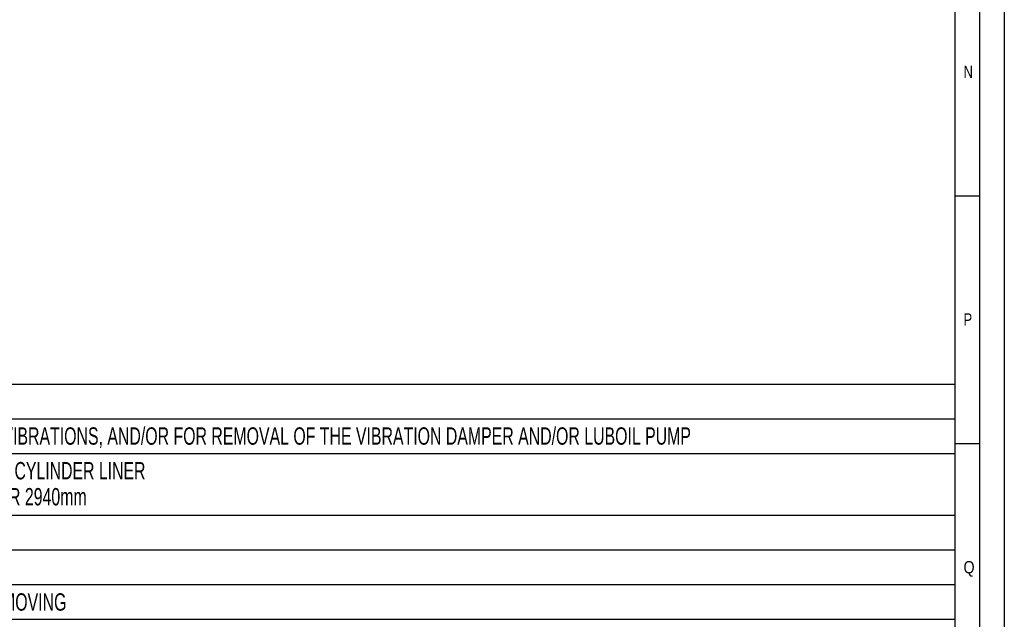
# Model space of a CAD drawing. Header units: millimetres. Extents: x 0 to 1189, y 0 to 841.
# Tile 63 of 82: x 990 to 1189, y 85 to 206. Entities that reach past the tile are written whole.
import ezdxf
from ezdxf.enums import TextEntityAlignment as Align

# ---------------------------------------------------------------- set-up
doc = ezdxf.new("R2010")
doc.units = ezdxf.units.MM
doc.header["$LTSCALE"] = 65.395
doc.layers.get('0').update_dxf_attribs({"linetype": 'CONTINUOUS'})
doc.styles.get("Standard").update_dxf_attribs({"font": 'txt', "width": 0.6})
doc.styles.add('TEXTSTYLE_2', font='txt')

# ---------------------------------------------------------------- blocks, each defined once
blk = doc.blocks.new('*T994')
at = {"color": 2, "linetype": 'Continuous'}
for p, q in [((0, 0), (278, 0)), ((0, 0), (0, -47.5)), ((278, 0), (278, -47.5)), ((0, -7), (278, -7)), ((8, -7), (8, -47.5)), ((0, -14), (278, -14)), ((0, -26.5), (278, -26.5)), ((0, -33.5), (278, -33.5)), ((0, -40.5), (278, -40.5)), ((0, -47.5), (278, -47.5))]:
    blk.add_line(p, q, dxfattribs=at)
for s, width, p in [('Anmerkung / REMARKS', 0.674185, (1.05, -5.25)), ('SPACE REQUIRED FOR MEASURING TORSIONAL VIBRATIONS, AND/OR FOR REMOVAL OF THE VIBRATION DAMPER AND/OR LUBOIL PUMP', 0.683886, (9.05, -12.25)), ('SPACE REQUIRED FOR REMOVAL OF PISTON AND CYLINDER LINER', 0.681818, (9.05, -19.25)), ('REDUCED REMOVAL HEIGHT FOR CYLINDER LINER 2940mm', 0.684524, (9.05, -24.5)), ('SPACE REQUIRED FOR TERMINAL SET', 0.682028, (9.05, -31.75)), ('SPACE REQUIRED FOR TURBOCHARGER SHAFT', 0.692407, (9.05, -38.75)), ('SPACE TRQUIRED FOR CHARGE AIR COOLER REMOVING', 0.684656, (9.05, -45.75))]:
    blk.add_text(s, height=3.5, dxfattribs=dict(at, width=width)).set_placement(p)
at = {"color": 2, "linetype": 'Continuous', "width": 0.619048}
for s, p in [('b', (4, -12.25)), ('e', (4, -19.25)), ('k', (4, -31.75)), ('o', (4, -38.75)), ('p', (4, -45.75))]:
    blk.add_text(s, height=3.5, dxfattribs=at).set_placement(p, align=Align.CENTER)

msp = doc.modelspace()

# ---------------------------------------------------------------- linework, layer by layer
at = {"color": 5, "linetype": 'Continuous'}
for p, q in [((1189, 841), (1189, 0)), ((1179, 831), (1179, 10)), ((1179, 170.5), (1184, 170.5)), ((1179, 120.5), (1184, 120.5))]:
    msp.add_line(p, q, dxfattribs=at)
at = {"color": 6, "linetype": 'Continuous'}
msp.add_line((1184, 836), (1184, 5), dxfattribs=at)

# ---------------------------------------------------------------- block references
msp.add_blockref('*T994', (901.00002, 132.50002))

# ---------------------------------------------------------------- texts
at = {"color": 5, "linetype": 'Continuous', "style": 'TEXTSTYLE_2'}
for s, width, p in [('N', 0.785714, (1180.77091, 194.271)), ('P', 0.785714, (1180.77091, 144.271)), ('Q', 0.857143, (1180.77091, 94.271))]:
    msp.add_text(s, height=2.50001, dxfattribs=dict(at, width=width)).set_placement(p)

doc.saveas('drawing.dxf')
